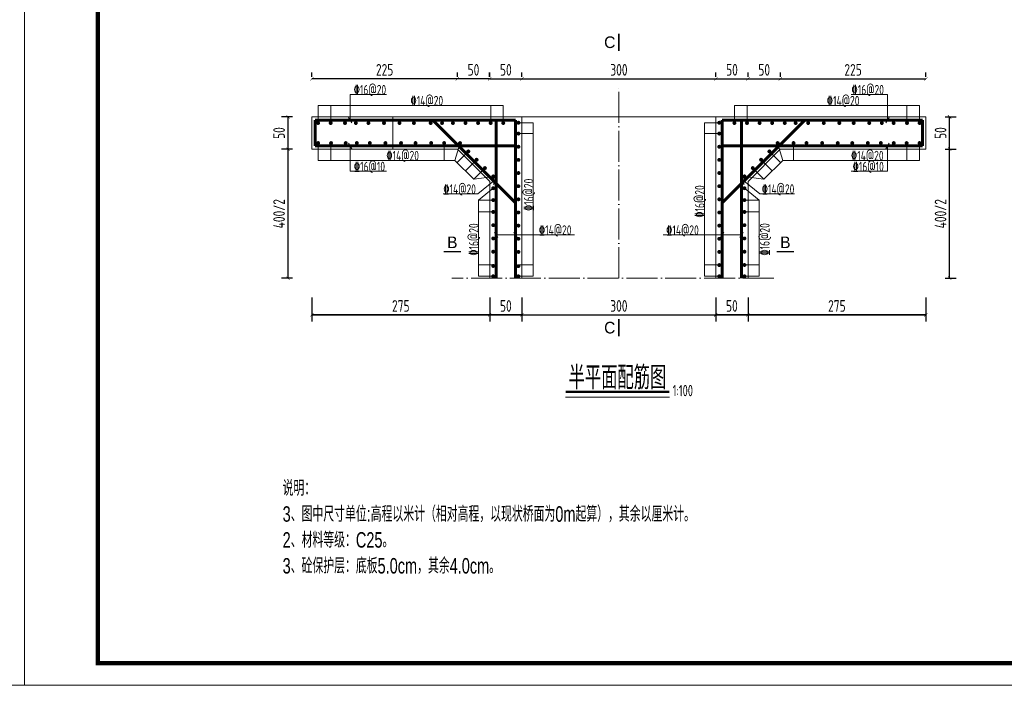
# Model space of a CAD drawing. Header units: inches. Extents: x 97745 to 142261, y 62673 to 100665.
# Tile 19 of 148: x 106750 to 108274, y 68337 to 69367. Entities that reach past the tile are written whole.
import ezdxf
from ezdxf.enums import TextEntityAlignment as Align

# ---------------------------------------------------------------- set-up
doc = ezdxf.new("R2010")
doc.units = ezdxf.units.IN
doc.header["$MEASUREMENT"] = 0
doc.linetypes.add('ACAD_ISO04W100', pattern=[30, 24, -3, 0, -3])
doc.layers.get('0').update_dxf_attribs({"lineweight": 15})
for name, color, linetype, lineweight in [('00、4细实线', 4, 'Continuous', 18), ('BM1', 7, 'Continuous', 15), ('中心线', 3, 'ACAD_ISO04W100', 18), ('细线', 7, 'Continuous', 25), ('钢筋', 1, 'Continuous', 60)]:
    doc.layers.add(name, color=color, linetype=linetype, lineweight=lineweight)
doc.styles.add('02、常用', font='tssdeng1.shx', dxfattribs={"width": 0.75, "bigfont": 'hztxt-01.shx'})
doc.styles.add('03、he-e', font='hztxt_e.shx', dxfattribs={"width": 0.65, "bigfont": 'hztxt.shx'})
doc.styles.add('hz-e', font='hztxt_e.shx', dxfattribs={"width": 0.8, "height": 330, "bigfont": 'hztxt.shx'})
doc.styles.add('HZTXT', font='tssdeng.shx', dxfattribs={"width": 0.75, "bigfont": 'hztxt.shx'})
doc.styles.add('三级钢', font='tssdeng.shx', dxfattribs={"width": 0.7, "height": 30, "bigfont": 'hztxt.shx'})
doc.dimstyles.new('3', dxfattribs={"dimtxt": 25, "dimasz": 12, "dimexe": 10, "dimexo": 30, "dimgap": 5, "dimtad": 1, "dimdec": 0, "dimzin": 0, "dimdsep": 46, "dimtxsty": 'HZTXT', "dimblk": 'ARCHTICK', "dimcen": 0, "dimclrt": 7, "dimazin": 2, "dimtfac": 1, "dimtdec": 0, "dimtix": 1, "dimtmove": 2, "dimatfit": 3, "dimfxl": 250, "dimtolj": 1, "dimtzin": 0, "dimarcsym": 0})

# ---------------------------------------------------------------- blocks, each defined once
blk = doc.blocks.new('_ArchTick')
at = {"color": 0, "linetype": 'ByBlock', "const_width": 0.15}
blk.add_lwpolyline([(-0.5, -0.5), (0.5, 0.5)], dxfattribs=at)
blk = doc.blocks.new('*D962')
at = {"color": 0, "lineweight": -2}
for p, q in [((107477.3, 69278.9), (107477.3, 69285.7)), ((107527.3, 69278.9), (107527.3, 69285.7)), ((107477.3, 69275.7), (107527.3, 69275.7))]:
    blk.add_line(p, q, dxfattribs=at)
at = {"color": 0, "lineweight": -2, "xscale": 5, "yscale": 5, "zscale": 5, "rotation": 180}
blk.add_blockref('_ArchTick', (107477.3, 69275.7), dxfattribs=at)
at = {"color": 0, "lineweight": -2, "xscale": 5, "yscale": 5, "zscale": 5}
blk.add_blockref('_ArchTick', (107527.3, 69275.7), dxfattribs=at)
at = {"color": 7, "insert": (107502.3, 69289.7), "char_height": 18, "attachment_point": 5, "style": 'HZTXT'}
blk.add_mtext('\\A1;50', dxfattribs=at)
blk = doc.blocks.new('*D963')
at = {"color": 0, "lineweight": -2}
for p, q in [((107527.3, 69278.9), (107527.3, 69285.7)), ((107827.3, 69278.9), (107827.3, 69285.7)), ((107527.3, 69275.7), (107827.3, 69275.7))]:
    blk.add_line(p, q, dxfattribs=at)
at = {"color": 0, "lineweight": -2, "xscale": 5, "yscale": 5, "zscale": 5, "rotation": 180}
blk.add_blockref('_ArchTick', (107527.3, 69275.7), dxfattribs=at)
at = {"color": 0, "lineweight": -2, "xscale": 5, "yscale": 5, "zscale": 5}
blk.add_blockref('_ArchTick', (107827.3, 69275.7), dxfattribs=at)
at = {"color": 7, "insert": (107677.3, 69289.7), "char_height": 18, "attachment_point": 5, "style": 'HZTXT'}
blk.add_mtext('\\A1;300', dxfattribs=at)
blk = doc.blocks.new('*D964')
at = {"color": 0, "lineweight": -2}
for p, q in [((107827.3, 69278.9), (107827.3, 69285.7)), ((107877.2, 69278.9), (107877.2, 69285.7)), ((107827.3, 69275.7), (107877.2, 69275.7))]:
    blk.add_line(p, q, dxfattribs=at)
at = {"color": 0, "lineweight": -2, "xscale": 5, "yscale": 5, "zscale": 5, "rotation": 180}
blk.add_blockref('_ArchTick', (107827.3, 69275.7), dxfattribs=at)
at = {"color": 0, "lineweight": -2, "xscale": 5, "yscale": 5, "zscale": 5}
blk.add_blockref('_ArchTick', (107877.2, 69275.7), dxfattribs=at)
at = {"color": 7, "insert": (107852.2, 69289.7), "char_height": 18, "attachment_point": 5, "style": 'HZTXT'}
blk.add_mtext('\\A1;50', dxfattribs=at)
blk = doc.blocks.new('*D965')
at = {"color": 0, "lineweight": -2}
for p, q in [((107877.2, 69278.9), (107877.2, 69285.7)), ((107927.1, 69278.9), (107927.1, 69285.7)), ((107877.2, 69275.7), (107927.1, 69275.7))]:
    blk.add_line(p, q, dxfattribs=at)
at = {"color": 0, "lineweight": -2, "xscale": 5, "yscale": 5, "zscale": 5, "rotation": 180}
blk.add_blockref('_ArchTick', (107877.2, 69275.7), dxfattribs=at)
at = {"color": 0, "lineweight": -2, "xscale": 5, "yscale": 5, "zscale": 5}
blk.add_blockref('_ArchTick', (107927.1, 69275.7), dxfattribs=at)
at = {"color": 7, "insert": (107902.1, 69289.7), "char_height": 18, "attachment_point": 5, "style": 'HZTXT'}
blk.add_mtext('\\A1;50', dxfattribs=at)
blk = doc.blocks.new('*D966')
at = {"color": 0, "lineweight": -2}
for p, q in [((107927.1, 69278.9), (107927.1, 69285.7)), ((108152.3, 69278.9), (108152.3, 69285.7)), ((107927.1, 69275.7), (108152.3, 69275.7))]:
    blk.add_line(p, q, dxfattribs=at)
at = {"color": 0, "lineweight": -2, "xscale": 5, "yscale": 5, "zscale": 5, "rotation": 180}
blk.add_blockref('_ArchTick', (107927.1, 69275.7), dxfattribs=at)
at = {"color": 0, "lineweight": -2, "xscale": 5, "yscale": 5, "zscale": 5}
blk.add_blockref('_ArchTick', (108152.3, 69275.7), dxfattribs=at)
at = {"color": 7, "insert": (108039.7, 69289.7), "char_height": 18, "attachment_point": 5, "style": 'HZTXT'}
blk.add_mtext('\\A1;225', dxfattribs=at)
blk = doc.blocks.new('*D967')
at = {"color": 0, "lineweight": -2}
for p, q in [((107527.3, 68937.1), (107527.3, 68900.2)), ((107827.1, 68937.1), (107827.1, 68900.2)), ((107527.3, 68910.2), (107827.1, 68910.2))]:
    blk.add_line(p, q, dxfattribs=at)
at = {"color": 0, "lineweight": -2, "xscale": 5, "yscale": 5, "zscale": 5, "rotation": 180}
blk.add_blockref('_ArchTick', (107527.3, 68910.2), dxfattribs=at)
at = {"color": 0, "lineweight": -2, "xscale": 5, "yscale": 5, "zscale": 5}
blk.add_blockref('_ArchTick', (107827.1, 68910.2), dxfattribs=at)
at = {"color": 7, "insert": (107677.2, 68924.2), "char_height": 18, "attachment_point": 5, "style": 'HZTXT'}
blk.add_mtext('\\A1;300', dxfattribs=at)
blk = doc.blocks.new('*D968')
at = {"color": 0, "lineweight": -2}
for p, q in [((107827.1, 68937.1), (107827.1, 68900.2)), ((107877.1, 68937.1), (107877.1, 68900.2)), ((107827.1, 68910.2), (107877.1, 68910.2))]:
    blk.add_line(p, q, dxfattribs=at)
at = {"color": 0, "lineweight": -2, "xscale": 5, "yscale": 5, "zscale": 5, "rotation": 180}
blk.add_blockref('_ArchTick', (107827.1, 68910.2), dxfattribs=at)
at = {"color": 0, "lineweight": -2, "xscale": 5, "yscale": 5, "zscale": 5}
blk.add_blockref('_ArchTick', (107877.1, 68910.2), dxfattribs=at)
at = {"color": 7, "insert": (107852.1, 68924.2), "char_height": 18, "attachment_point": 5, "style": 'HZTXT'}
blk.add_mtext('\\A1;50', dxfattribs=at)
blk = doc.blocks.new('*D969')
at = {"color": 0, "lineweight": -2}
for p, q in [((107877.1, 68937.1), (107877.1, 68900.2)), ((108152.1, 68937.1), (108152.1, 68900.2)), ((107877.1, 68910.2), (108152.1, 68910.2))]:
    blk.add_line(p, q, dxfattribs=at)
at = {"color": 0, "lineweight": -2, "xscale": 5, "yscale": 5, "zscale": 5, "rotation": 180}
blk.add_blockref('_ArchTick', (107877.1, 68910.2), dxfattribs=at)
at = {"color": 0, "lineweight": -2, "xscale": 5, "yscale": 5, "zscale": 5}
blk.add_blockref('_ArchTick', (108152.1, 68910.2), dxfattribs=at)
at = {"color": 7, "insert": (108014.6, 68924.2), "char_height": 18, "attachment_point": 5, "style": 'HZTXT'}
blk.add_mtext('\\A1;275', dxfattribs=at)
blk = doc.blocks.new('*D970')
at = {"color": 0, "lineweight": -2}
for p, q in [((107877.1, 68937.1), (107877.1, 68900.2)), ((108152.1, 68937.1), (108152.1, 68900.2)), ((108152.1, 68910.2), (107877.1, 68910.2))]:
    blk.add_line(p, q, dxfattribs=at)
at = {"color": 0, "lineweight": -2, "xscale": 5, "yscale": 5, "zscale": 5, "rotation": 180}
blk.add_blockref('_ArchTick', (107877.1, 68910.2), dxfattribs=at)
at = {"color": 0, "lineweight": -2, "xscale": 5, "yscale": 5, "zscale": 5}
blk.add_blockref('_ArchTick', (108152.1, 68910.2), dxfattribs=at)
at = {"color": 7, "insert": (108014.6, 68924.2), "char_height": 18, "attachment_point": 5, "style": 'HZTXT'}
blk.add_mtext('\\A1;275', dxfattribs=at)
blk = doc.blocks.new('*D971')
at = {"color": 0, "lineweight": -2}
for p, q in [((107827.1, 68937.1), (107827.1, 68900.2)), ((107877.1, 68937.1), (107877.1, 68900.2)), ((107877.1, 68910.2), (107827.1, 68910.2))]:
    blk.add_line(p, q, dxfattribs=at)
at = {"color": 0, "lineweight": -2, "xscale": 5, "yscale": 5, "zscale": 5, "rotation": 180}
blk.add_blockref('_ArchTick', (107827.1, 68910.2), dxfattribs=at)
at = {"color": 0, "lineweight": -2, "xscale": 5, "yscale": 5, "zscale": 5}
blk.add_blockref('_ArchTick', (107877.1, 68910.2), dxfattribs=at)
at = {"color": 7, "insert": (107852.1, 68924.2), "char_height": 18, "attachment_point": 5, "style": 'HZTXT'}
blk.add_mtext('\\A1;50', dxfattribs=at)
blk = doc.blocks.new('*D972')
at = {"color": 0, "lineweight": -2}
for p, q in [((107877.1, 68937.1), (107877.1, 68900.2)), ((108152.1, 68937.1), (108152.1, 68900.2)), ((108152.1, 68910.2), (107877.1, 68910.2))]:
    blk.add_line(p, q, dxfattribs=at)
at = {"color": 0, "lineweight": -2, "xscale": 5, "yscale": 5, "zscale": 5, "rotation": 180}
blk.add_blockref('_ArchTick', (107877.1, 68910.2), dxfattribs=at)
at = {"color": 0, "lineweight": -2, "xscale": 5, "yscale": 5, "zscale": 5}
blk.add_blockref('_ArchTick', (108152.1, 68910.2), dxfattribs=at)
at = {"color": 7, "insert": (108014.6, 68924.2), "char_height": 18, "attachment_point": 5, "style": 'HZTXT'}
blk.add_mtext('\\A1;275', dxfattribs=at)
blk = doc.blocks.new('*D973')
at = {"color": 0, "lineweight": -2}
for p, q in [((107827.1, 68937.1), (107827.1, 68900.2)), ((107877.1, 68937.1), (107877.1, 68900.2)), ((107877.1, 68910.2), (107827.1, 68910.2))]:
    blk.add_line(p, q, dxfattribs=at)
at = {"color": 0, "lineweight": -2, "xscale": 5, "yscale": 5, "zscale": 5, "rotation": 180}
blk.add_blockref('_ArchTick', (107827.1, 68910.2), dxfattribs=at)
at = {"color": 0, "lineweight": -2, "xscale": 5, "yscale": 5, "zscale": 5}
blk.add_blockref('_ArchTick', (107877.1, 68910.2), dxfattribs=at)
at = {"color": 7, "insert": (107852.1, 68924.2), "char_height": 18, "attachment_point": 5, "style": 'HZTXT'}
blk.add_mtext('\\A1;50', dxfattribs=at)
blk = doc.blocks.new('*D974')
at = {"color": 0, "lineweight": -2}
for p, q in [((108182.1, 69166.8), (108199, 69166.8)), ((108189, 68967.1), (108189, 69166.8)), ((108182.1, 68967.1), (108199, 68967.1))]:
    blk.add_line(p, q, dxfattribs=at)
at = {"color": 0, "lineweight": -2, "xscale": 5, "yscale": 5, "zscale": 5}
for p, rotation in [((108189, 69166.8), 90), ((108189, 68967.1), 270)]:
    blk.add_blockref('_ArchTick', p, dxfattribs=dict(at, rotation=rotation))
at = {"color": 7, "insert": (108175, 69066.9), "char_height": 18, "attachment_point": 5, "rotation": 90, "style": 'HZTXT'}
blk.add_mtext('\\A1;400/2', dxfattribs=at)
blk = doc.blocks.new('*D975')
at = {"color": 0, "lineweight": -2}
for p, q in [((108182.1, 69216.8), (108199, 69216.8)), ((108189, 69166.8), (108189, 69216.8)), ((108182.1, 69166.8), (108199, 69166.8))]:
    blk.add_line(p, q, dxfattribs=at)
at = {"color": 0, "lineweight": -2, "xscale": 5, "yscale": 5, "zscale": 5}
for p, rotation in [((108189, 69216.8), 90), ((108189, 69166.8), 270)]:
    blk.add_blockref('_ArchTick', p, dxfattribs=dict(at, rotation=rotation))
at = {"color": 7, "insert": (108175, 69191.8), "char_height": 18, "attachment_point": 5, "rotation": 90, "style": 'HZTXT'}
blk.add_mtext('\\A1;50', dxfattribs=at)
blk = doc.blocks.new('*D976')
at = {"color": 0, "lineweight": -2}
for p, q in [((107427.3, 69278.9), (107427.3, 69285.7)), ((107477.2, 69278.9), (107477.2, 69285.7)), ((107477.2, 69275.7), (107427.3, 69275.7))]:
    blk.add_line(p, q, dxfattribs=at)
at = {"color": 0, "lineweight": -2, "xscale": 5, "yscale": 5, "zscale": 5, "rotation": 180}
blk.add_blockref('_ArchTick', (107427.3, 69275.7), dxfattribs=at)
at = {"color": 0, "lineweight": -2, "xscale": 5, "yscale": 5, "zscale": 5}
blk.add_blockref('_ArchTick', (107477.2, 69275.7), dxfattribs=at)
at = {"color": 7, "insert": (107452.2, 69289.7), "char_height": 18, "attachment_point": 5, "style": 'HZTXT'}
blk.add_mtext('\\A1;50', dxfattribs=at)
blk = doc.blocks.new('*D977')
at = {"color": 0, "lineweight": -2}
for p, q in [((107202.1, 69278.9), (107202.1, 69285.7)), ((107427.3, 69278.9), (107427.3, 69285.7)), ((107427.3, 69275.7), (107202.1, 69275.7))]:
    blk.add_line(p, q, dxfattribs=at)
at = {"color": 0, "lineweight": -2, "xscale": 5, "yscale": 5, "zscale": 5, "rotation": 180}
blk.add_blockref('_ArchTick', (107202.1, 69275.7), dxfattribs=at)
at = {"color": 0, "lineweight": -2, "xscale": 5, "yscale": 5, "zscale": 5}
blk.add_blockref('_ArchTick', (107427.3, 69275.7), dxfattribs=at)
at = {"color": 7, "insert": (107314.7, 69289.7), "char_height": 18, "attachment_point": 5, "style": 'HZTXT'}
blk.add_mtext('\\A1;225', dxfattribs=at)
blk = doc.blocks.new('*D978')
at = {"color": 0, "lineweight": -2}
for p, q in [((107477.3, 68937.1), (107477.3, 68900.2)), ((107527.3, 68937.1), (107527.3, 68900.2)), ((107527.3, 68910.2), (107477.3, 68910.2))]:
    blk.add_line(p, q, dxfattribs=at)
at = {"color": 0, "lineweight": -2, "xscale": 5, "yscale": 5, "zscale": 5, "rotation": 180}
blk.add_blockref('_ArchTick', (107477.3, 68910.2), dxfattribs=at)
at = {"color": 0, "lineweight": -2, "xscale": 5, "yscale": 5, "zscale": 5}
blk.add_blockref('_ArchTick', (107527.3, 68910.2), dxfattribs=at)
at = {"color": 7, "insert": (107502.3, 68924.2), "char_height": 18, "attachment_point": 5, "style": 'HZTXT'}
blk.add_mtext('\\A1;50', dxfattribs=at)
blk = doc.blocks.new('*D979')
at = {"color": 0, "lineweight": -2}
for p, q in [((107202.3, 68937.1), (107202.3, 68900.2)), ((107477.3, 68937.1), (107477.3, 68900.2)), ((107477.3, 68910.2), (107202.3, 68910.2))]:
    blk.add_line(p, q, dxfattribs=at)
at = {"color": 0, "lineweight": -2, "xscale": 5, "yscale": 5, "zscale": 5, "rotation": 180}
blk.add_blockref('_ArchTick', (107202.3, 68910.2), dxfattribs=at)
at = {"color": 0, "lineweight": -2, "xscale": 5, "yscale": 5, "zscale": 5}
blk.add_blockref('_ArchTick', (107477.3, 68910.2), dxfattribs=at)
at = {"color": 7, "insert": (107339.8, 68924.2), "char_height": 18, "attachment_point": 5, "style": 'HZTXT'}
blk.add_mtext('\\A1;275', dxfattribs=at)
blk = doc.blocks.new('*D980')
at = {"color": 0, "lineweight": -2}
for p, q in [((107202.3, 68937.1), (107202.3, 68900.2)), ((107477.3, 68937.1), (107477.3, 68900.2)), ((107202.3, 68910.2), (107477.3, 68910.2))]:
    blk.add_line(p, q, dxfattribs=at)
at = {"color": 0, "lineweight": -2, "xscale": 5, "yscale": 5, "zscale": 5, "rotation": 180}
blk.add_blockref('_ArchTick', (107202.3, 68910.2), dxfattribs=at)
at = {"color": 0, "lineweight": -2, "xscale": 5, "yscale": 5, "zscale": 5}
blk.add_blockref('_ArchTick', (107477.3, 68910.2), dxfattribs=at)
at = {"color": 7, "insert": (107339.8, 68924.2), "char_height": 18, "attachment_point": 5, "style": 'HZTXT'}
blk.add_mtext('\\A1;275', dxfattribs=at)
blk = doc.blocks.new('*D981')
at = {"color": 0, "lineweight": -2}
for p, q in [((107477.3, 68937.1), (107477.3, 68900.2)), ((107527.3, 68937.1), (107527.3, 68900.2)), ((107477.3, 68910.2), (107527.3, 68910.2))]:
    blk.add_line(p, q, dxfattribs=at)
at = {"color": 0, "lineweight": -2, "xscale": 5, "yscale": 5, "zscale": 5, "rotation": 180}
blk.add_blockref('_ArchTick', (107477.3, 68910.2), dxfattribs=at)
at = {"color": 0, "lineweight": -2, "xscale": 5, "yscale": 5, "zscale": 5}
blk.add_blockref('_ArchTick', (107527.3, 68910.2), dxfattribs=at)
at = {"color": 7, "insert": (107502.3, 68924.2), "char_height": 18, "attachment_point": 5, "style": 'HZTXT'}
blk.add_mtext('\\A1;50', dxfattribs=at)
blk = doc.blocks.new('*D982')
at = {"color": 0, "lineweight": -2}
for p, q in [((107202.3, 68937.1), (107202.3, 68900.2)), ((107477.3, 68937.1), (107477.3, 68900.2)), ((107202.3, 68910.2), (107477.3, 68910.2))]:
    blk.add_line(p, q, dxfattribs=at)
at = {"color": 0, "lineweight": -2, "xscale": 5, "yscale": 5, "zscale": 5, "rotation": 180}
blk.add_blockref('_ArchTick', (107202.3, 68910.2), dxfattribs=at)
at = {"color": 0, "lineweight": -2, "xscale": 5, "yscale": 5, "zscale": 5}
blk.add_blockref('_ArchTick', (107477.3, 68910.2), dxfattribs=at)
at = {"color": 7, "insert": (107339.8, 68924.2), "char_height": 18, "attachment_point": 5, "style": 'HZTXT'}
blk.add_mtext('\\A1;275', dxfattribs=at)
blk = doc.blocks.new('*D983')
at = {"color": 0, "lineweight": -2}
for p, q in [((107477.3, 68937.1), (107477.3, 68900.2)), ((107527.3, 68937.1), (107527.3, 68900.2)), ((107477.3, 68910.2), (107527.3, 68910.2))]:
    blk.add_line(p, q, dxfattribs=at)
at = {"color": 0, "lineweight": -2, "xscale": 5, "yscale": 5, "zscale": 5, "rotation": 180}
blk.add_blockref('_ArchTick', (107477.3, 68910.2), dxfattribs=at)
at = {"color": 0, "lineweight": -2, "xscale": 5, "yscale": 5, "zscale": 5}
blk.add_blockref('_ArchTick', (107527.3, 68910.2), dxfattribs=at)
at = {"color": 7, "insert": (107502.3, 68924.2), "char_height": 18, "attachment_point": 5, "style": 'HZTXT'}
blk.add_mtext('\\A1;50', dxfattribs=at)
blk = doc.blocks.new('*D984')
at = {"color": 0, "lineweight": -2}
for p, q in [((107172.3, 69166.8), (107155.4, 69166.8)), ((107165.4, 68967.1), (107165.4, 69166.8)), ((107172.3, 68967.1), (107155.4, 68967.1))]:
    blk.add_line(p, q, dxfattribs=at)
at = {"color": 0, "lineweight": -2, "xscale": 5, "yscale": 5, "zscale": 5}
for p, rotation in [((107165.4, 69166.8), 90), ((107165.4, 68967.1), 270)]:
    blk.add_blockref('_ArchTick', p, dxfattribs=dict(at, rotation=rotation))
at = {"color": 7, "insert": (107151.4, 69066.9), "char_height": 18, "attachment_point": 5, "rotation": 90, "style": 'HZTXT'}
blk.add_mtext('\\A1;400/2', dxfattribs=at)
blk = doc.blocks.new('*D985')
at = {"color": 0, "lineweight": -2}
for p, q in [((107172.3, 69216.8), (107155.4, 69216.8)), ((107165.4, 69166.8), (107165.4, 69216.8)), ((107172.3, 69166.8), (107155.4, 69166.8))]:
    blk.add_line(p, q, dxfattribs=at)
at = {"color": 0, "lineweight": -2, "xscale": 5, "yscale": 5, "zscale": 5}
for p, rotation in [((107165.4, 69216.8), 90), ((107165.4, 69166.8), 270)]:
    blk.add_blockref('_ArchTick', p, dxfattribs=dict(at, rotation=rotation))
at = {"color": 7, "insert": (107151.4, 69191.8), "char_height": 18, "attachment_point": 5, "rotation": 90, "style": 'HZTXT'}
blk.add_mtext('\\A1;50', dxfattribs=at)

msp = doc.modelspace()

# ---------------------------------------------------------------- linework, layer by layer
at = {"ltscale": 5}
msp.add_line((107755.567, 68782.973), (107594.879, 68782.973), dxfattribs=at)
at = {"layer": '00、4细实线'}
for p, q in [((107261.408, 69211.824), (107261.408, 69251.677)), ((107261.408, 69251.677), (107317.521, 69251.677)), ((108092.947, 69251.677), (108036.833, 69251.677)), ((108092.947, 69211.824), (108092.947, 69251.677)), ((107211.781, 69207.324), (107211.781, 69234.325)), ((107231.252, 69207.324), (107231.252, 69234.325)), ((107478.839, 69207.324), (107478.839, 69234.325)), ((107498.31, 69207.324), (107498.31, 69234.325)), ((107856.044, 69207.324), (107856.044, 69234.325)), ((107875.515, 69207.324), (107875.515, 69234.325)), ((108123.102, 69207.324), (108123.102, 69234.325)), ((108142.573, 69207.324), (108142.573, 69234.325)), ((107527.281, 69216.825), (107202.281, 69216.825)), ((107202.281, 69216.825), (107202.281, 69166.825)), ((107258.954, 69216.074), (107263.861, 69207.575)), ((107577.281, 69216.825), (107327.281, 69216.825)), ((107327.281, 69216.825), (107327.281, 69166.825)), ((107521.781, 69207.798), (107544.781, 69207.798)), ((107777.073, 69216.825), (107527.281, 69216.825)), ((107527.281, 68967.055), (107527.281, 69216.825)), ((107577.281, 69216.825), (107827.073, 69216.825)), ((107832.573, 69207.798), (107809.573, 69207.798)), ((107827.073, 68967.055), (107827.073, 69216.825)), ((107827.073, 69216.825), (108152.073, 69216.825)), ((108095.4, 69216.074), (108090.493, 69207.575)), ((108152.073, 69216.825), (108152.073, 69166.825)), ((107521.781, 69190.969), (107544.781, 69190.969)), ((107832.573, 69190.969), (107809.573, 69190.969)), ((107211.781, 69176.325), (107211.781, 69149.325)), ((107231.252, 69176.325), (107231.252, 69149.325)), ((107258.954, 69176.075), (107263.861, 69167.576)), ((107406.781, 69176.325), (107406.781, 69149.325)), ((107431.393, 69176.325), (107423.568, 69149.325)), ((107922.961, 69176.325), (107930.786, 69149.325)), ((107947.573, 69176.325), (107947.573, 69149.325)), ((108095.4, 69176.075), (108090.493, 69167.576)), ((108123.102, 69176.325), (108123.102, 69149.325)), ((108142.573, 69176.325), (108142.573, 69149.325)), ((107202.281, 69166.825), (107427.281, 69166.825)), ((107261.408, 69171.825), (107261.408, 69132.756)), ((107444.24, 69163.421), (107426.856, 69146.037)), ((107427.281, 69166.825), (107477.281, 69116.825)), ((107927.073, 69166.825), (107877.073, 69116.825)), ((107910.114, 69163.421), (107927.498, 69146.037)), ((108152.073, 69166.825), (107927.073, 69166.825)), ((108092.947, 69171.825), (108092.947, 69132.756)), ((107423.568, 69149.325), (107452.607, 69120.285)), ((107457.086, 69150.516), (107439.76, 69133.19)), ((107897.268, 69150.516), (107914.594, 69133.19)), ((107930.786, 69149.325), (107901.747, 69120.285)), ((107261.408, 69132.756), (107317.521, 69132.756)), ((107469.933, 69137.611), (107452.607, 69120.285)), ((107884.421, 69137.611), (107901.747, 69120.285)), ((108092.947, 69132.756), (108036.833, 69132.756)), ((107452.607, 69120.285), (107484.28, 69124.707)), ((107483.517, 69117.66), (107459.037, 69097.8)), ((107477.281, 69116.825), (107477.281, 68967.055)), ((107483.517, 69111.637), (107483.517, 69123.683)), ((107901.747, 69120.285), (107870.074, 69124.707)), ((107870.837, 69111.637), (107870.837, 69123.683)), ((107870.837, 69117.66), (107895.317, 69097.8)), ((107877.073, 69116.825), (107877.073, 68967.055)), ((107459.781, 69088.029), (107482.78, 69106.368)), ((107894.573, 69088.029), (107871.574, 69106.368)), ((107459.037, 69097.8), (107405.255, 69097.8)), ((107482.78, 69088.029), (107459.781, 69088.029)), ((107871.574, 69088.029), (107894.573, 69088.029)), ((107895.317, 69097.8), (107949.099, 69097.8)), ((107482.78, 69069.69), (107459.781, 69069.69)), ((107871.574, 69069.69), (107894.573, 69069.69)), ((107484.827, 69038.571), (107489.734, 69030.072)), ((107608.47, 69034.322), (107487.28, 69034.322)), ((107514.828, 69038.571), (107519.735, 69030.072)), ((107745.884, 69034.322), (107867.074, 69034.322)), ((107839.526, 69038.571), (107834.619, 69030.072)), ((107869.527, 69038.571), (107864.62, 69030.072)), ((107482.78, 68987.582), (107459.781, 68987.582)), ((107521.781, 68987.582), (107544.781, 68987.582)), ((107832.573, 68987.582), (107809.573, 68987.582)), ((107871.574, 68987.582), (107894.573, 68987.582)), ((107482.78, 68970.055), (107459.781, 68970.055)), ((107521.781, 68970.055), (107544.781, 68970.055)), ((107832.573, 68970.055), (107809.573, 68970.055)), ((107871.574, 68970.055), (107894.573, 68970.055))]:
    msp.add_line(p, q, dxfattribs=at)
at = {"layer": '00、4细实线', "const_width": 2.16}
for points in [[(107677.177, 69345.925), (107677.177, 69318.925)], [(107405.978, 69008.246), (107432.978, 69008.246)], [(107948.376, 69008.246), (107921.376, 69008.246)], [(107677.177, 68877.036), (107677.177, 68904.036)]]:
    msp.add_lwpolyline(points, dxfattribs=at)
at = {"layer": '00、4细实线'}
for points in [[(107498.31, 69234.325), (107211.781, 69234.325)], [(107856.044, 69234.325), (108142.573, 69234.325)], [(107544.781, 68970.055), (107544.781, 69207.798)], [(107809.573, 68970.055), (107809.573, 69207.798)], [(107211.781, 69149.325), (107423.568, 69149.325)], [(108142.573, 69149.325), (107930.786, 69149.325)], [(107459.781, 69088.029), (107459.781, 68970.055)], [(107894.573, 69088.029), (107894.573, 68970.055)]]:
    msp.add_lwpolyline(points, dxfattribs=at)
at = {"layer": 'BM1', "const_width": 0.677}
for points in [[(103884.392, 70368.825), (106757.447, 70368.825), (106757.447, 68337.154), (103884.392, 68337.154), (103884.392, 70368.825)], [(106757.447, 70368.825), (109630.502, 70368.825), (109630.502, 68337.154), (106757.447, 68337.154), (106757.447, 70368.825)]]:
    msp.add_lwpolyline(points, dxfattribs=at)
at = {"layer": 'BM1'}
for points in [[(103884.392, 70368.825), (106757.447, 70368.825), (106757.447, 68337.154), (103884.392, 68337.154)], [(106757.447, 70368.825), (109630.502, 70368.825), (109630.502, 68337.154), (106757.447, 68337.154)]]:
    msp.add_lwpolyline(points, close=True, dxfattribs=at)
at = {"layer": 'BM1', "color": 0, "linetype": 'Continuous', "const_width": 6.771}
msp.add_lwpolyline([(106871.104, 68371.008), (106871.104, 70314.449), (109596.648, 70314.449), (109596.648, 68371.008)], close=True, dxfattribs=at)
at = {"layer": '中心线', "ltscale": 2}
for p, q in [((107677.177, 68967.055), (107677.177, 69266.779)), ((107917.159, 68967.055), (107418.606, 68967.055))]:
    msp.add_line(p, q, dxfattribs=at)
at = {"layer": '细线', "ltscale": 5, "const_width": 4}
msp.add_lwpolyline([(107594.879, 68791.231), (107755.16, 68791.231)], dxfattribs=at)
at = {"layer": '钢筋'}
for p, q in [((107517.281, 69211.824), (107207.281, 69211.824)), ((107207.281, 69211.824), (107207.281, 69171.825)), ((107389.352, 69211.824), (107517.281, 69083.895)), ((107487.28, 69211.824), (107487.28, 68967.055)), ((107517.281, 68967.055), (107517.281, 69211.824)), ((107837.073, 68967.055), (107837.073, 69211.824)), ((107837.073, 69211.824), (108147.073, 69211.824)), ((107965.002, 69211.824), (107837.073, 69083.895)), ((107867.074, 69211.824), (107867.074, 68967.055)), ((108147.073, 69211.824), (108147.073, 69171.825)), ((107207.281, 69171.825), (107517.281, 69171.825)), ((108147.073, 69171.825), (107837.073, 69171.825))]:
    msp.add_line(p, q, dxfattribs=at)
at = {"layer": '钢筋', "const_width": 3}
for points in [[(107210.281, 69207.324, 1), (107213.281, 69207.324, 1)], [(107229.752, 69207.324, 1), (107232.752, 69207.324, 1)], [(107251.929, 69207.324, 1), (107254.929, 69207.324, 1)], [(107268.693, 69207.324, 1), (107271.693, 69207.324, 1)], [(107288.163, 69207.324, 1), (107291.163, 69207.324, 1)], [(107312.242, 69207.324, 1), (107315.242, 69207.324, 1)], [(107336.32, 69207.324, 1), (107339.32, 69207.324, 1)], [(107358.556, 69207.324, 1), (107361.556, 69207.324, 1)], [(107384.477, 69207.324, 1), (107387.477, 69207.324, 1)], [(107402.105, 69207.324, 1), (107405.105, 69207.324, 1)], [(107418.928, 69207.324, 1), (107421.928, 69207.324, 1)], [(107438.398, 69207.324, 1), (107441.398, 69207.324, 1)], [(107457.869, 69207.324, 1), (107460.869, 69207.324, 1)], [(107477.339, 69207.324, 1), (107480.339, 69207.324, 1)], [(107496.81, 69207.324, 1), (107499.81, 69207.324, 1)], [(107520.281, 69207.798, 1), (107523.281, 69207.798, 1)], [(107834.073, 69207.798, -1), (107831.073, 69207.798, -1)], [(107857.544, 69207.324, -1), (107854.544, 69207.324, -1)], [(107877.015, 69207.324, -1), (107874.015, 69207.324, -1)], [(107896.485, 69207.324, -1), (107893.485, 69207.324, -1)], [(107915.956, 69207.324, -1), (107912.956, 69207.324, -1)], [(107935.426, 69207.324, -1), (107932.426, 69207.324, -1)], [(107952.249, 69207.324, -1), (107949.249, 69207.324, -1)], [(107971.72, 69207.324, -1), (107968.72, 69207.324, -1)], [(107995.798, 69207.324, -1), (107992.798, 69207.324, -1)], [(108019.877, 69207.324, -1), (108016.877, 69207.324, -1)], [(108042.112, 69207.324, -1), (108039.112, 69207.324, -1)], [(108066.191, 69207.324, -1), (108063.191, 69207.324, -1)], [(108085.661, 69207.324, -1), (108082.661, 69207.324, -1)], [(108103.866, 69207.324, -1), (108100.866, 69207.324, -1)], [(108124.602, 69207.324, -1), (108121.602, 69207.324, -1)], [(108144.073, 69207.324, -1), (108141.073, 69207.324, -1)], [(107520.281, 69190.969, 1), (107523.281, 69190.969, 1)], [(107834.073, 69190.969, -1), (107831.073, 69190.969, -1)], [(107210.281, 69176.325, 1), (107213.281, 69176.325, 1)], [(107230.281, 69176.325, 1), (107233.281, 69176.325, 1)], [(107252.988, 69176.325, 1), (107255.988, 69176.325, 1)], [(107270.281, 69176.325, 1), (107273.281, 69176.325, 1)], [(107270.281, 69176.325, 1), (107273.281, 69176.325, 1)], [(107290.281, 69176.325, 1), (107293.281, 69176.325, 1)], [(107290.281, 69176.325, 1), (107293.281, 69176.325, 1)], [(107314.448, 69176.325, 1), (107317.448, 69176.325, 1)], [(107338.615, 69176.325, 1), (107341.615, 69176.325, 1)], [(107361.115, 69176.325, 1), (107364.115, 69176.325, 1)], [(107385.281, 69176.325, 1), (107388.281, 69176.325, 1)], [(107385.281, 69176.325, 1), (107388.281, 69176.325, 1)], [(107405.281, 69176.325, 1), (107408.281, 69176.325, 1)], [(107429.893, 69176.325, 1), (107432.893, 69176.325, 1)], [(107924.461, 69176.325, -1), (107921.461, 69176.325, -1)], [(107949.073, 69176.325, -1), (107946.073, 69176.325, -1)], [(107969.073, 69176.325, -1), (107966.073, 69176.325, -1)], [(107969.073, 69176.325, -1), (107966.073, 69176.325, -1)], [(107993.239, 69176.325, -1), (107990.239, 69176.325, -1)], [(108017.406, 69176.325, -1), (108014.406, 69176.325, -1)], [(108039.906, 69176.325, -1), (108036.906, 69176.325, -1)], [(108064.073, 69176.325, -1), (108061.073, 69176.325, -1)], [(108064.073, 69176.325, -1), (108061.073, 69176.325, -1)], [(108084.073, 69176.325, -1), (108081.073, 69176.325, -1)], [(108084.073, 69176.325, -1), (108081.073, 69176.325, -1)], [(108104.073, 69176.325, -1), (108101.073, 69176.325, -1)], [(108104.073, 69176.325, -1), (108101.073, 69176.325, -1)], [(108124.073, 69176.325, -1), (108121.073, 69176.325, -1)], [(108144.073, 69176.325, -1), (108141.073, 69176.325, -1)], [(107442.74, 69163.421, 1), (107445.74, 69163.421, 1)], [(107520.281, 69170.613, 1), (107523.281, 69170.613, 1)], [(107834.073, 69170.613, -1), (107831.073, 69170.613, -1)], [(107911.614, 69163.421, -1), (107908.614, 69163.421, -1)], [(107455.586, 69150.516, 1), (107458.586, 69150.516, 1)], [(107520.281, 69150.258, 1), (107523.281, 69150.258, 1)], [(107834.073, 69150.258, -1), (107831.073, 69150.258, -1)], [(107898.768, 69150.516, -1), (107895.768, 69150.516, -1)], [(107468.433, 69137.611, 1), (107471.433, 69137.611, 1)], [(107520.281, 69129.902, 1), (107523.281, 69129.902, 1)], [(107834.073, 69129.902, -1), (107831.073, 69129.902, -1)], [(107885.921, 69137.611, -1), (107882.921, 69137.611, -1)], [(107481.28, 69124.707, 1), (107484.28, 69124.707, 1)], [(107873.074, 69124.707, -1), (107870.074, 69124.707, -1)], [(107481.28, 69106.368, 1), (107484.28, 69106.368, 1)], [(107520.281, 69109.546, 1), (107523.281, 69109.546, 1)], [(107834.073, 69109.546, -1), (107831.073, 69109.546, -1)], [(107873.074, 69106.368, -1), (107870.074, 69106.368, -1)], [(107481.28, 69088.029, 1), (107484.28, 69088.029, 1)], [(107520.281, 69089.19, 1), (107523.281, 69089.19, 1)], [(107834.073, 69089.19, -1), (107831.073, 69089.19, -1)], [(107873.074, 69088.029, -1), (107870.074, 69088.029, -1)], [(107481.28, 69069.69, 1), (107484.28, 69069.69, 1)], [(107520.281, 69068.834, 1), (107523.281, 69068.834, 1)], [(107834.073, 69068.834, -1), (107831.073, 69068.834, -1)], [(107873.074, 69069.69, -1), (107870.074, 69069.69, -1)], [(107481.28, 69049.163, 1), (107484.28, 69049.163, 1)], [(107520.281, 69048.478, 1), (107523.281, 69048.478, 1)], [(107834.073, 69048.478, -1), (107831.073, 69048.478, -1)], [(107873.074, 69049.163, -1), (107870.074, 69049.163, -1)], [(107481.28, 69028.636, 1), (107484.28, 69028.636, 1)], [(107520.281, 69028.122, 1), (107523.281, 69028.122, 1)], [(107834.073, 69028.122, -1), (107831.073, 69028.122, -1)], [(107873.074, 69028.636, -1), (107870.074, 69028.636, -1)], [(107481.28, 69008.109, 1), (107484.28, 69008.109, 1)], [(107520.281, 69007.767, 1), (107523.281, 69007.767, 1)], [(107834.073, 69007.767, -1), (107831.073, 69007.767, -1)], [(107873.074, 69008.109, -1), (107870.074, 69008.109, -1)], [(107481.28, 68986.082, 1), (107484.28, 68986.082, 1)], [(107520.281, 68985.74, 1), (107523.281, 68985.74, 1)], [(107834.073, 68987.411, -1), (107831.073, 68987.411, -1)], [(107873.074, 68987.582, -1), (107870.074, 68987.582, -1)], [(107481.28, 68970.055, 1), (107484.28, 68970.055, 1)], [(107520.281, 68970.055, 1), (107523.281, 68970.055, 1)], [(107834.073, 68970.055, -1), (107831.073, 68970.055, -1)], [(107873.074, 68970.055, -1), (107870.074, 68970.055, -1)]]:
    msp.add_lwpolyline(points, format="xyb", close=True, dxfattribs=at)

# ---------------------------------------------------------------- texts
at = {"ltscale": 5, "style": '三级钢', "width": 0.7}
msp.add_text('半平面配筋图', height=36, dxfattribs=at).set_placement((107675.019, 68795.096), align=Align.CENTER)
msp.add_text('1:100', height=17.5, dxfattribs=at).set_placement((107760.4, 68784.348))
at = {"style": 'hz-e', "width": 0.7}
for s, p in [('说明：', (107156.916, 68630.1)), ('3、图中尺寸单位:高程以米计（相对高程，以现状桥面为0m起算），其余以厘米计。', (107156.916, 68590.02)), ('2、材料等级：C25。', (107156.916, 68549.94)), ('3、砼保护层：底板5.0cm，其余4.0cm。', (107156.916, 68509.86))]:
    msp.add_text(s, height=24, dxfattribs=at).set_placement(p)
at = {"layer": '00、4细实线', "style": '03、he-e'}
for p in [(107671.777, 69332.425), (107671.777, 68890.536)]:
    msp.add_text('C', height=18, dxfattribs=at).set_placement(p, align=Align.MIDDLE_RIGHT)
for p in [(107419.478, 69013.646), (107934.876, 69013.646)]:
    msp.add_text('B', height=18, dxfattribs=at).set_placement(p, align=Align.CENTER)
at = {"layer": '细线', "ltscale": 5, "style": '02、常用', "width": 0.75}
for s, p in [('%%13216@20', (107291.992, 69258.888)), ('%%13216@20', (108062.362, 69258.888)), ('%%13216@10', (107291.273, 69139.967)), ('%%13216@10', (108063.081, 69139.967)), ('%%13214@20', (107430.784, 69105.011)), ('%%13214@20', (107923.57, 69105.011)), ('%%13214@20', (107578.693, 69041.533)), ('%%13214@20', (107775.661, 69041.533))]:
    msp.add_text(s, height=15, dxfattribs=at).set_placement(p, align=Align.MIDDLE)
for p in [(107380.046, 69234.325), (108024.308, 69234.325), (107342.674, 69149.325), (108061.68, 69149.325)]:
    msp.add_text('%%13214@20', height=15, dxfattribs=at).set_placement(p, align=Align.CENTER)
for rotation, p in [(89.999998, (107537.569, 69096.138)), (90.000002, (107802.362, 69085.892)), (89.999998, (107452.569, 69026.956)), (90.000002, (107902.873, 69027.154))]:
    msp.add_text('%%13216@20', height=15, rotation=rotation, dxfattribs=at).set_placement(p, align=Align.MIDDLE)

# ---------------------------------------------------------------- dimensions: what is measured, and where the dimension line sits
for base, p1, p2, angle, picture, middle in [((107202.073, 69275.678), (107427.281, 69248.942), (107202.073, 69248.942), 180, '*D977', (107314.677, 69289.678)), ((107427.281, 69275.678), (107477.177, 69248.942), (107427.281, 69248.942), 180, '*D976', (107452.229, 69289.678)), ((107165.398, 69216.825), (107202.281, 69166.825), (107202.281, 69216.825), 90, '*D985', (107151.398, 69191.825)), ((108188.956, 69216.825), (108152.073, 69166.825), (108152.073, 69216.825), 90, '*D975', (108174.956, 69191.825)), ((107202.281, 68910.189), (107477.281, 68967.055), (107202.281, 68967.055), 180, '*D979', (107339.781, 68924.189)), ((107477.281, 68910.189), (107527.281, 68967.055), (107477.281, 68967.055), 180, '*D978', (107502.281, 68924.189)), ((107827.073, 68910.189), (107877.073, 68967.055), (107827.073, 68967.055), 180, '*D971', (107852.073, 68924.189)), ((107827.073, 68910.189), (107877.073, 68967.055), (107827.073, 68967.055), 180, '*D973', (107852.073, 68924.189)), ((107877.073, 68910.189), (108152.073, 68967.055), (107877.073, 68967.055), 180, '*D970', (108014.573, 68924.189)), ((107877.073, 68910.189), (108152.073, 68967.055), (107877.073, 68967.055), 180, '*D972', (108014.573, 68924.189))]:
    dim = msp.add_linear_dim(base=base, p1=p1, p2=p2, angle=angle, dimstyle='3', override={"dimtxt": 18, "dimasz": 5})
    dim.commit()
    dim.dimension.update_dxf_attribs({"geometry": picture, "text_midpoint": middle})
for base, p1, p2, picture, middle in [((107527.281, 69275.678), (107477.281, 69248.942), (107527.281, 69248.942), '*D962', (107502.281, 69289.678)), ((107827.281, 69275.678), (107527.281, 69248.942), (107827.281, 69248.942), '*D963', (107677.281, 69289.678)), ((107877.177, 69275.678), (107827.281, 69248.942), (107877.177, 69248.942), '*D964', (107852.229, 69289.678)), ((107927.073, 69275.678), (107877.177, 69248.942), (107927.073, 69248.942), '*D965', (107902.125, 69289.678)), ((108152.281, 69275.678), (107927.073, 69248.942), (108152.281, 69248.942), '*D966', (108039.677, 69289.678)), ((107477.281, 68910.189), (107202.281, 68967.055), (107477.281, 68967.055), '*D980', (107339.781, 68924.189)), ((107477.281, 68910.189), (107202.281, 68967.055), (107477.281, 68967.055), '*D982', (107339.781, 68924.189)), ((107527.281, 68910.189), (107477.281, 68967.055), (107527.281, 68967.055), '*D981', (107502.281, 68924.189)), ((107527.281, 68910.189), (107477.281, 68967.055), (107527.281, 68967.055), '*D983', (107502.281, 68924.189)), ((107827.073, 68910.189), (107527.281, 68967.055), (107827.073, 68967.055), '*D967', (107677.177, 68924.189)), ((107877.073, 68910.189), (107827.073, 68967.055), (107877.073, 68967.055), '*D968', (107852.073, 68924.189)), ((108152.073, 68910.189), (107877.073, 68967.055), (108152.073, 68967.055), '*D969', (108014.573, 68924.189))]:
    dim = msp.add_linear_dim(base=base, p1=p1, p2=p2, dimstyle='3', override={"dimtxt": 18, "dimasz": 5})
    dim.commit()
    dim.dimension.update_dxf_attribs({"geometry": picture, "text_midpoint": middle})
for base, p1, p2, picture, middle in [((107165.398, 69166.825), (107202.281, 68967.055), (107202.281, 69166.825), '*D984', (107151.398, 69066.94)), ((108188.956, 69166.825), (108152.073, 68967.055), (108152.073, 69166.825), '*D974', (108174.956, 69066.94))]:
    dim = msp.add_linear_dim(base=base, p1=p1, p2=p2, angle=90, text='400/2', dimstyle='3', override={"dimtxt": 18, "dimasz": 5})
    dim.commit()
    dim.dimension.update_dxf_attribs({"geometry": picture, "text_midpoint": middle})

doc.saveas('drawing.dxf')
